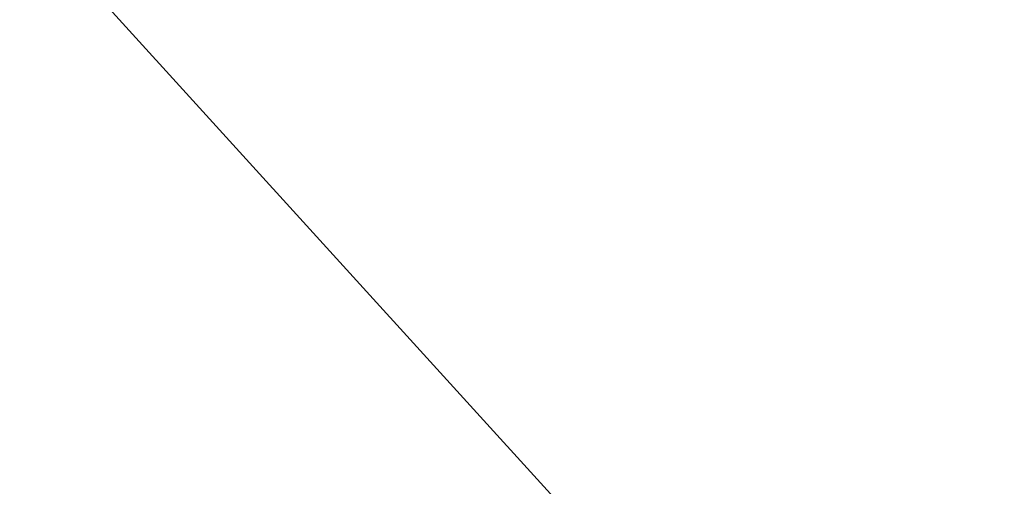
# Model space of a CAD drawing. Extents: x 0 to 363660, y 0 to 4201329.
# Tile 177 of 256: x 360273.7031 to 360273.8917, y 4200440.1869 to 4200440.2762. Entities that reach past the tile are written whole.
import ezdxf

# ---------------------------------------------------------------- set-up
doc = ezdxf.new("R2010")
doc.units = 0
doc.header["$LTSCALE"] = 0.5
doc.header["$MEASUREMENT"] = 0
doc.linetypes.add('Д_ТРОТ_ТРУБА', pattern=[3, 1.5, -1.5])
doc.layers.add('(025) Дорога', color=7, linetype='Continuous')
doc.layers.add('.', color=7, linetype='Continuous', lineweight=15)

# ---------------------------------------------------------------- blocks, each defined once
blk = doc.blocks.new('gergrgrre')
at = {"layer": '(025) Дорога', "linetype": 'Д_ТРОТ_ТРУБА', "flags": 128}
blk.add_lwpolyline([(360044.19528, 4200796.01167), (360041.81644, 4200791.77254), (360042.35839, 4200788.30414), (360046.08669, 4200780.20998), (360059.01211, 4200755.88694), (360082.2659, 4200713.415), (360119.83746, 4200651.91076), (360154.24777, 4200588.27348), (360168.95162, 4200565.33703), (360182.61782, 4200547.76595), (360213.04347, 4200512.04391), (360268.28294, 4200446.26217), (360308.92647, 4200401.53425), (360387.36857, 4200322.59337), (360428.11626, 4200283.49732), (360457.1161, 4200256.41979), (360464.88566, 4200245.44366), (360476.50719, 4200228.26284), (360489.06021, 4200214.49302), (360499.06487, 4200202.98367)], dxfattribs=at)

msp = doc.modelspace()

# ---------------------------------------------------------------- hatches: boundary and pattern name
at = {"layer": '.', "ltscale": 0.149071}
h = msp.add_hatch(color=256, dxfattribs=at)
h.dxf.hatch_style = 1
h.set_gradient(color1=(255, 255, 255), tint=1)
h.paths.add_polyline_path([(359890.24077, 4200193.89108), (361190.24077, 4200193.89108), (361190.24077, 4201328.89108), (359890.24077, 4201328.89108)])
h.paths.add_polyline_path([(359905.24077, 4201313.89108), (361175.24077, 4201313.89108), (361175.24077, 4200208.89108), (359905.24077, 4200208.89108)], flags=16)

# ---------------------------------------------------------------- block references
at = {"linetype": 'Continuous'}
msp.add_blockref('gergrgrre', (0, 0), dxfattribs=at)

doc.saveas('drawing.dxf')
